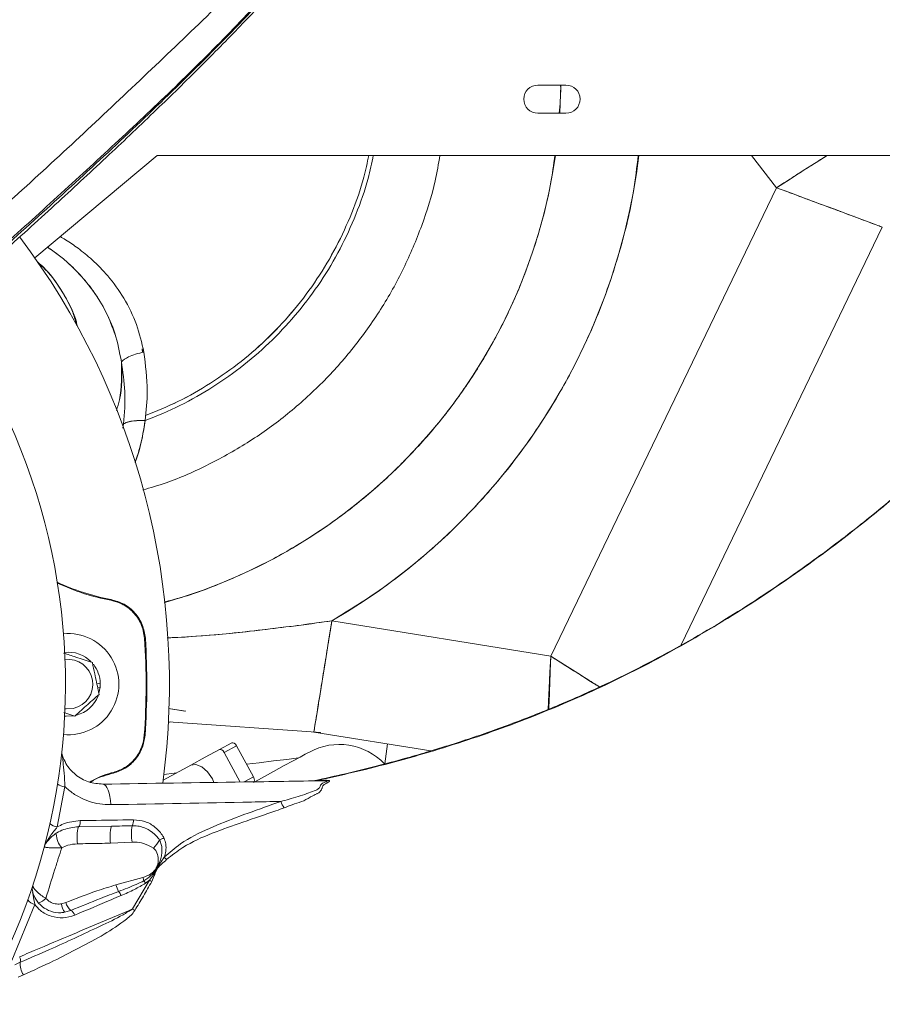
# Model space of a CAD drawing. Header units: millimetres. Extents: x -4829 to 407013, y -34854 to 354532.
# Tile 41 of 75: x 25098 to 25251, y -22259 to -22085. Entities that reach past the tile are written whole.
import ezdxf

# ---------------------------------------------------------------- set-up
doc = ezdxf.new("R2010")
doc.units = ezdxf.units.MM
doc.header["$LTSCALE"] = 15

# ---------------------------------------------------------------- blocks, each defined once
blk = doc.blocks.new('A$Cf38c0126')
at = {"linetype": 'Continuous', "lineweight": 5}
for p, q in [((18735.92, -15801.4), (18740.91, -15801.4)), ((18739.97, -15801.4), (18739.79, -15806.39)), ((18740.91, -15806.39), (18735.92, -15806.39)), ((18668.34, -15813.87), (18646.67, -15832.06)), ((18847.8, -15813.87), (18668.34, -15813.87)), ((18773.81, -15813.87), (18778.25, -15819.6)), ((18778.25, -15819.6), (18738.21, -15902.74)), ((18792.03, -15824.57), (18792.03, -15824.57)), ((18792.22, -15824.64), (18792.22, -15824.64)), ((18797.04, -15826.6), (18761.34, -15900.72)), ((18665.73, -15848.18), (18665.79, -15848.82)), ((18665.73, -15848.18), (18665.8, -15848.82)), ((18662.28, -15862.24), (18662.41, -15861.52)), ((18662.29, -15862.27), (18662.41, -15861.52)), ((18660.19, -15892.67), (18660.16, -15892.8)), ((18738.21, -15902.74), (18699.36, -15896.46)), ((18738.21, -15902.74), (18699.36, -15896.46)), ((18666.14, -15899.56), (18666.28, -15899.55)), ((18658.27, -15907.52), (18657.67, -15907.64)), ((18658.24, -15908.24), (18657.81, -15908.33)), ((18658.04, -15909.27), (18658.24, -15908.24)), ((18670.38, -15912), (18673.3, -15912.47)), ((18670.38, -15912), (18673.44, -15912.49)), ((18737.88, -15911.72), (18737.88, -15911.72)), ((18651.82, -15912.69), (18653.76, -15913.33)), ((18670.38, -15914.34), (18697.38, -15916.24)), ((18666.08, -15916.75), (18666.21, -15916.75)), ((18696.06, -15916.15), (18696.18, -15916.17)), ((18696.18, -15916.16), (18696.18, -15916.17)), ((18696.18, -15916.17), (18716.94, -15919.52)), ((18681.63, -15918.09), (18679.42, -15919.29)), ((18680.26, -15919.8), (18682.45, -15918.62)), ((18682.45, -15918.62), (18685.45, -15924.14)), ((18709.23, -15918.28), (18708.74, -15921.83)), ((18680.26, -15919.8), (18683.1, -15925.04)), ((18674.43, -15922), (18669.44, -15924.7)), ((18660.61, -15923.34), (18660.23, -15923.43)), ((18660.27, -15923.56), (18660.64, -15923.46)), ((18683.81, -15925.03), (18685.45, -15924.14)), ((18651.99, -15925.86), (18650.64, -15933.01)), ((18696.8, -15924.77), (18698.16, -15924.74)), ((18660.25, -15932.88), (18654.4, -15932.97)), ((18663.95, -15935.72), (18660.09, -15935.89)), ((18661.04, -15943.29), (18665.83, -15941.97)), ((18664, -15947.57), (18666.99, -15942.48)), ((18666.99, -15942.48), (18666.31, -15943)), ((18646.65, -15946.79), (18642.57, -15956.71)), ((18651.38, -15946.65), (18652.14, -15946.44)), ((18653.06, -15947.83), (18651.95, -15948.15)), ((18643.08, -15957.49), (18644.06, -15957.02)), ((18644.63, -15959.24), (18643.73, -15959.64))]:
    blk.add_line(p, q, dxfattribs=at)
at = {"linetype": 'Continuous', "lineweight": 5, "flags": 128}
for points in [[(18778.25, -15819.6), (18780.66, -15818.07), (18783.01, -15816.57), (18785.28, -15815.14), (18787.26, -15813.87)], [(18797.04, -15826.6), (18796.84, -15826.53), (18796.27, -15826.31), (18795.34, -15825.97), (18794.05, -15825.49), (18792.45, -15824.89), (18790.55, -15824.18), (18788.41, -15823.38), (18786.05, -15822.51), (18783.54, -15821.57), (18780.92, -15820.6), (18778.25, -15819.6)], [(18699.36, -15896.46), (18698.91, -15899.27), (18698.46, -15902.01), (18698.04, -15904.65), (18697.64, -15907.12), (18697.27, -15909.37), (18696.95, -15911.35), (18696.68, -15913.04), (18696.46, -15914.39), (18696.3, -15915.37), (18696.21, -15915.97), (18696.19, -15916.05)], [(18737.75, -15912.19), (18737.8, -15911.08), (18737.93, -15908.4), (18738.07, -15905.6), (18738.21, -15902.74)], [(18738.21, -15902.74), (18740.63, -15904.26), (18743, -15905.75), (18745.28, -15907.18), (18746.86, -15908.17)], [(18653.48, -15911.98), (18652.23, -15912.05), (18652, -15912.03)], [(18651.94, -15913.34), (18652.21, -15913.37), (18653.54, -15913.3)], [(18681.63, -15918.09), (18681.82, -15918.07), (18682.04, -15918.15), (18682.26, -15918.35), (18682.45, -15918.62)], [(18679.45, -15919.28), (18676.9, -15920.66), (18674.34, -15922.05)], [(18679.45, -15919.28), (18679.63, -15919.25), (18679.85, -15919.34), (18680.08, -15919.53), (18680.26, -15919.8)], [(18693.44, -15920.77), (18693.44, -15920.77), (18691.35, -15921.03), (18689.02, -15921.31), (18686.46, -15921.63), (18684.23, -15921.9)], [(18695.37, -15919.73), (18695.19, -15919.82), (18694.65, -15920.12), (18693.75, -15920.61), (18692.5, -15921.28), (18690.92, -15922.14), (18689.03, -15923.16), (18686.85, -15924.35), (18685.67, -15924.99)], [(18678.44, -15925.12), (18678.19, -15924.5), (18677.31, -15923.24), (18676.27, -15922.33), (18675.23, -15921.91), (18674.34, -15922.05)], [(18660.27, -15923.56), (18660.27, -15923.56), (18660.27, -15923.56), (18660.26, -15923.55), (18660.26, -15923.53), (18660.26, -15923.51), (18660.25, -15923.49), (18660.24, -15923.46), (18660.23, -15923.43)], [(18660.61, -15923.34), (18660.62, -15923.37), (18660.62, -15923.39), (18660.63, -15923.42), (18660.63, -15923.43), (18660.64, -15923.45), (18660.64, -15923.46), (18660.64, -15923.46), (18660.64, -15923.46)], [(18671.79, -15923.43), (18671.39, -15923.48), (18669.57, -15923.7)], [(18685.45, -15924.14), (18685.57, -15924.45), (18685.61, -15924.74), (18685.56, -15924.97), (18685.44, -15925.11)], [(18658.75, -15925.42), (18658.99, -15925.49), (18659.24, -15925.69), (18659.46, -15926.02), (18659.67, -15926.46), (18659.84, -15927.01), (18659.98, -15927.64), (18660.08, -15928.33), (18660.13, -15929.06)], [(18698.95, -15924.92), (18698.95, -15924.92), (18698.83, -15925.03), (18698.46, -15925.23), (18698.46, -15925.23)], [(18654.72, -15931.89), (18654.72, -15932.1), (18654.71, -15932.3), (18654.68, -15932.48), (18654.64, -15932.65), (18654.59, -15932.79), (18654.53, -15932.89), (18654.47, -15932.95), (18654.4, -15932.97)]]:
    blk.add_lwpolyline(points, dxfattribs=at)
at = {"linetype": 'Continuous', "lineweight": 5}
for centre, radius, start, end in [((18735.92, -15803.89), 2.5, 90, 270), ((18740.91, -15803.89), 2.5, 270, 90), ((18643.6, -15800.4), 96.38, 285.7395, 351.9638), ((18643.6, -15800.4), 111.08, 300.134, 353.0327), ((18538.8, -15907.69), 131.74, 352.331, 37.0304), ((18538.8, -15907.69), 113.28, 304.0998, 31.3931), ((18667.56, -15853.42), 39.94, 244.9149, 259.3648), ((18667.56, -15853.42), 40.07, 245.0448, 259.3648), ((18652.58, -15907.69), 8.98, 264.554, 95.446), ((18538.8, -15907.69), 127.6, 355.9303, 3.6534), ((18538.8, -15907.69), 127.73, 355.9303, 3.6534), ((18652.58, -15907.69), 5.69, 44.1865, 96.461), ((18652.58, -15907.69), 4.38, 281.8388, 97.6399), ((18652.58, -15907.69), 5.69, 1.7347, 38.3768), ((18652.58, -15907.69), 5.69, 354.4117, 1.7347), ((18652.58, -15907.69), 5.69, 285.1823, 338.5484), ((18700.66, -15929.46), 11.08, 43.5051, 118.47), ((18653.45, -15919.74), 2, 173.9999, 199.1822), ((18652.1, -15923.53), 2.34, 232.7309, 267.2634), ((18697.86, -15924.22), 0.593, 271.4176, 299.9326), ((18694.86, -15926.88), 4.81, 199.3627, 214.6826), ((18650.85, -15930.88), 2.15, 225.6659, 264.263), ((18661.27, -15934.85), 7.12, 164.7034, 189.2725), ((18667.23, -15934.75), 7.23, 165.0112, 189.0537), ((18671.89, -15934.2), 8.09, 169.9808, 190.8893), ((18662.62, -15931.96), 1.55, 327.5874, 8.1347), ((18654.16, -15934.2), 3.69, 181.0836, 222.5623), ((18650.31, -15936.94), 2, 140.1193, 165.3016), ((18660.52, -15930.29), 9.68, 317.9493, 328.6049), ((18663.18, -15923.54), 13.05, 295.4309, 299.1959), ((18674.41, -15933.69), 6.72, 224.5189, 229.4133), ((18648.2, -15944.04), 2, 161.6184, 195.5849), ((18667.53, -15941.38), 6.77, 196.4028, 207.203), ((18675.4, -15939.35), 9.92, 195.3019, 198.965), ((18663.81, -15944.46), 2.89, 30.2374, 40.4541), ((18671.19, -15935.67), 8, 238.3585, 241.7347), ((18659.94, -15945.94), 2.16, 20.5384, 43.059), ((18647.05, -15944.89), 1.95, 213.0621, 258.0416), ((18646.16, -15943.36), 3.37, 290.1863, 316.501), ((18653.98, -15946.52), 2.6, 182.9625, 218.8701), ((18654.92, -15945.59), 2.91, 196.899, 230.2074), ((18652.51, -15948.95), 1.25, 13.2396, 64.0599), ((18668.3, -15941.03), 7.83, 236.6803, 240.1434), ((18642.98, -15956.64), 1.15, 340.2082, 31.1615), ((18647.78, -15957.26), 3.72, 176.2997, 212.1339)]:
    blk.add_arc(centre, radius, start, end, dxfattribs=at)
blk.add_ellipse((18641.04, -15793.37), major_axis=(-108.6, -61.1), ratio=0.999989, start_param=1.295928, end_param=1.299307, dxfattribs=at)
for points, knots in [([(18631.18, -15831.93), (18635.11, -15828.4), (18642.87, -15821.42), (18654.47, -15810.8), (18665.84, -15800.05), (18677.12, -15789.3), (18688.17, -15778.43), (18698.75, -15766.95), (18707.78, -15755.84), (18715.64, -15745.52), (18722.46, -15736.09), (18729.24, -15726.72), (18735.9, -15717.27), (18741.38, -15708.65), (18745.82, -15701.06), (18749.41, -15694.68), (18752.85, -15688.29), (18756.39, -15681.45), (18760.02, -15674.27), (18763.72, -15666.78), (18766.11, -15661.86), (18767.31, -15659.38)], [0, 0, 0, 0, 0.076234, 0.150741, 0.222975, 0.293104, 0.362389, 0.431516, 0.500891, 0.552288, 0.603718, 0.654913, 0.705806, 0.756614, 0.788403, 0.820047, 0.851443, 0.882618, 0.921255, 0.960405, 1, 1, 1, 1]), ([(18633.42, -15837.82), (18636.01, -15835.51), (18641.8, -15830.33), (18650.61, -15822.33), (18659.63, -15813.97), (18668.04, -15806), (18675.82, -15798.38), (18682.96, -15791.14), (18689.45, -15784.25), (18695.76, -15777.23), (18701.76, -15770.14), (18707.42, -15763), (18712.46, -15756.34), (18717.04, -15750.05), (18721.17, -15744.21), (18724.91, -15738.84), (18728.3, -15733.86), (18731.63, -15728.81), (18735.17, -15723.3), (18739.09, -15716.97), (18742.97, -15710.42), (18746.74, -15703.78), (18750.29, -15697.27), (18753.86, -15690.48), (18757.35, -15683.58), (18760.71, -15676.72), (18763.99, -15669.98), (18766.86, -15664.06), (18768.65, -15660.39), (18769.37, -15658.92)], [0, 0, 0, 0, 0.049137, 0.109996, 0.166734, 0.219312, 0.267836, 0.312616, 0.35397, 0.392117, 0.435759, 0.474742, 0.510489, 0.544041, 0.575361, 0.602944, 0.628503, 0.65309, 0.681022, 0.71283, 0.748628, 0.778187, 0.809867, 0.842378, 0.875223, 0.908451, 0.942271, 0.976786, 1, 1, 1, 1]), ([(18769.06, -15658.96), (18767.79, -15661.59), (18765.28, -15666.82), (18761.41, -15674.77), (18757.69, -15682.27), (18754.12, -15689.28), (18750.77, -15695.71), (18747.29, -15702.16), (18742.97, -15709.85), (18737.68, -15718.64), (18731.48, -15728.46), (18725, -15738.13), (18718.25, -15747.72), (18710.88, -15757.79), (18702.72, -15768.21), (18693.66, -15778.78), (18684.32, -15788.96), (18674.67, -15798.78), (18664.64, -15808.33), (18654.48, -15817.75), (18644.17, -15827.13), (18637.27, -15833.3), (18633.79, -15836.42)], [0, 0, 0, 0, 0.041464, 0.082378, 0.122646, 0.153219, 0.184081, 0.215256, 0.246641, 0.296895, 0.347241, 0.397883, 0.448791, 0.499796, 0.560641, 0.621381, 0.682023, 0.742916, 0.80476, 0.86839, 0.933603, 1, 1, 1, 1]), ([(18633.95, -15836.64), (18637.89, -15833.13), (18645.71, -15826.15), (18657.4, -15815.48), (18668.89, -15804.64), (18680.14, -15793.55), (18690.98, -15782.15), (18701.28, -15770.29), (18710.09, -15759.01), (18717.74, -15748.55), (18724.44, -15739.09), (18730.9, -15729.51), (18737.12, -15719.73), (18742.85, -15710.2), (18748.08, -15700.94), (18752.83, -15692.12), (18756.94, -15684.05), (18760.44, -15676.92), (18763.46, -15670.75), (18766.38, -15664.75), (18768.29, -15660.84), (18769.25, -15658.88)], [0, 0, 0, 0, 0.074836, 0.148533, 0.220647, 0.290941, 0.35989, 0.428217, 0.496578, 0.546847, 0.597038, 0.647091, 0.697217, 0.74769, 0.790246, 0.832819, 0.875156, 0.906453, 0.937648, 0.968846, 1, 1, 1, 1]), ([(18739.96, -15801.4), (18739.96, -15801.54), (18740.02, -15803.2), (18739.85, -15804.86), (18739.7, -15806.39)], [0, 0, 0, 0, 0.084345, 1, 1, 1, 1]), ([(18718.53, -15813.87), (18718.28, -15815.37), (18717.57, -15819.6), (18715.42, -15826.35), (18712.21, -15834.01), (18708.14, -15841.27), (18703.32, -15848.05), (18697.78, -15854.26), (18691.61, -15859.83), (18684.86, -15864.7), (18677.62, -15868.77), (18671.24, -15871.65), (18667.19, -15872.82), (18665.81, -15873.22)], [0, 0, 0, 0, 0.0545556, 0.1538714, 0.2531865, 0.3525022, 0.4518176, 0.5511333, 0.6504488, 0.7497641, 0.8490797, 0.9483953, 1, 1, 1, 1]), ([(18718.53, -15813.87), (18718.28, -15815.37), (18717.57, -15819.6), (18715.42, -15826.35), (18712.21, -15834.01), (18708.14, -15841.27), (18703.32, -15848.05), (18697.78, -15854.26), (18691.61, -15859.83), (18684.86, -15864.7), (18677.62, -15868.77), (18671.24, -15871.65), (18667.19, -15872.82), (18665.81, -15873.22)], [0, 0, 0, 0, 0.0545556, 0.1538714, 0.2531865, 0.3525022, 0.4518176, 0.5511333, 0.6504488, 0.7497641, 0.8490797, 0.9483953, 1, 1, 1, 1]), ([(18666.24, -15860.93), (18668.32, -15860.08), (18672.48, -15858.38), (18678.33, -15855.02), (18683.83, -15851.13), (18688.89, -15846.66), (18693.45, -15841.7), (18697.48, -15836.29), (18700.92, -15830.5), (18703.72, -15824.37), (18705.69, -15818.8), (18706.43, -15815.24), (18706.72, -15813.87)], [0, 0, 0, 0, 0.103922, 0.207845, 0.311767, 0.41569, 0.519612, 0.623534, 0.727457, 0.831379, 0.935302, 1, 1, 1, 1]), ([(18666.3, -15860.04), (18668.24, -15859.25), (18672.23, -15857.62), (18677.91, -15854.36), (18683.34, -15850.51), (18688.34, -15846.1), (18692.85, -15841.2), (18696.82, -15835.86), (18700.23, -15830.13), (18702.99, -15824.08), (18704.92, -15818.63), (18705.64, -15815.17), (18705.91, -15813.87)], [0, 0, 0, 0, 0.099043, 0.203838, 0.308634, 0.41343, 0.518226, 0.623022, 0.727818, 0.832613, 0.937409, 1, 1, 1, 1]), ([(18666.3, -15860.04), (18668.24, -15859.25), (18672.22, -15857.62), (18677.9, -15854.36), (18683.33, -15850.51), (18688.33, -15846.11), (18692.84, -15841.21), (18696.82, -15835.86), (18700.23, -15830.13), (18702.99, -15824.08), (18704.92, -15818.63), (18705.64, -15815.17), (18705.91, -15813.87)], [0, 0, 0, 0, 0.098768, 0.203602, 0.308635, 0.413191, 0.518102, 0.623022, 0.727754, 0.8327, 0.93741, 1, 1, 1, 1]), ([(18738.94, -15813.87), (18738.71, -15815.55), (18738.1, -15820.08), (18736.26, -15827.3), (18733.52, -15835.46), (18730.03, -15843.33), (18725.86, -15850.87), (18721.03, -15858), (18715.59, -15864.67), (18709.57, -15870.84), (18703.03, -15876.44), (18696.01, -15881.43), (18688.58, -15885.79), (18680.78, -15889.42), (18674.43, -15891.87), (18670.63, -15892.85), (18669.61, -15893.11)], [0, 0, 0, 0, 0.045696, 0.1228595, 0.2000229, 0.2771869, 0.3543504, 0.4315141, 0.5086778, 0.5858415, 0.6630052, 0.7401689, 0.8173326, 0.8944962, 0.9716599, 1, 1, 1, 1]), ([(18699.36, -15896.46), (18702.39, -15894.59), (18708.45, -15890.84), (18716.8, -15884.15), (18724.51, -15876.75), (18731.47, -15868.63), (18737.61, -15859.87), (18742.89, -15850.57), (18747.25, -15840.81), (18750.62, -15830.67), (18752.82, -15821.65), (18753.48, -15815.99), (18753.73, -15813.87)], [0, 0, 0, 0, 0.1041464, 0.2083486, 0.3124963, 0.4166394, 0.5208451, 0.6249925, 0.7291356, 0.8333413, 0.9374887, 1, 1, 1, 1]), ([(18778.25, -15819.6), (18778.96, -15819.15), (18780.33, -15818.28), (18782.84, -15816.68), (18785.21, -15815.16), (18786.74, -15814.2), (18787.25, -15813.87)], [0, 0, 0, 0, 0.222623, 0.431326, 0.806462, 1, 1, 1, 1]), ([(18847.27, -15814.64), (18846.14, -15816.85), (18843.75, -15821.49), (18839.85, -15828.14), (18835.75, -15834.41), (18831.8, -15839.91), (18828.37, -15844.34), (18825.57, -15847.79), (18823.42, -15850.33), (18821.62, -15852.4), (18819.92, -15854.31), (18817.68, -15856.76), (18814.57, -15860.06), (18810.62, -15864.04), (18806.35, -15868.12), (18802, -15872.04), (18797.63, -15875.79), (18793.22, -15879.37), (18788.78, -15882.81), (18781.88, -15887.91), (18772.28, -15894.43), (18759.58, -15901.95), (18748.15, -15907.71), (18738.18, -15912.06), (18730.14, -15915.19), (18723.79, -15917.38), (18719.18, -15918.85), (18715.9, -15919.85), (18711.97, -15920.98), (18707.19, -15922.26), (18701.88, -15923.57), (18698.15, -15924.39), (18696.32, -15924.79)], [0, 0, 0, 0, 0.037971, 0.079748, 0.11802, 0.152767, 0.183646, 0.204147, 0.221229, 0.234926, 0.246529, 0.260777, 0.286258, 0.316966, 0.34799, 0.378538, 0.408644, 0.438343, 0.467714, 0.496792, 0.572887, 0.649181, 0.72708, 0.772255, 0.818426, 0.861352, 0.876938, 0.893629, 0.914811, 0.940535, 0.970776, 1, 1, 1, 1]), ([(18847.87, -15814.55), (18845.8, -15818.37), (18841.67, -15825.98), (18834.51, -15836.75), (18826.7, -15846.85), (18818.44, -15856.27), (18808.96, -15865.96), (18798.1, -15875.68), (18785.72, -15885.3), (18772.97, -15894.07), (18759.88, -15901.88), (18746.54, -15908.65), (18732.98, -15914.36), (18719.26, -15919.08), (18707.17, -15922.44), (18699.65, -15924.13), (18696.8, -15924.77)], [0, 0, 0, 0, 0.066245, 0.132156, 0.197542, 0.261997, 0.325183, 0.408525, 0.490546, 0.571348, 0.650723, 0.728523, 0.804837, 0.880045, 0.954489, 1, 1, 1, 1]), ([(18797.04, -15826.6), (18796.97, -15826.57), (18796.83, -15826.52), (18795.72, -15826.11), (18793.98, -15825.46), (18791.92, -15824.69), (18789.79, -15823.9), (18787.75, -15823.14), (18785.52, -15822.31), (18783.23, -15821.46), (18780.82, -15820.56), (18779.16, -15819.94), (18778.25, -15819.6)], [0, 0, 0, 0, 0.124149, 0.249897, 0.372021, 0.49977, 0.577676, 0.661048, 0.749889, 0.830245, 0.907369, 1, 1, 1, 1]), ([(18651.17, -15828.28), (18651.49, -15828.47), (18652.58, -15829.09), (18654.5, -15830.43), (18657.06, -15832.52), (18659.88, -15835.42), (18662.62, -15839.24), (18664.87, -15843.79), (18665.63, -15847.12), (18666.01, -15848.77)], [0, 0, 0, 0, 0.041427, 0.141404, 0.263238, 0.415464, 0.600643, 0.802193, 1, 1, 1, 1]), ([(18660.91, -15845.72), (18660.41, -15844.35), (18659.41, -15841.6), (18657.2, -15838.06), (18654.88, -15835.19), (18652.54, -15832.89), (18650.59, -15831.28), (18649.32, -15830.43), (18648.92, -15830.17)], [0, 0, 0, 0, 0.220658, 0.440684, 0.623892, 0.7723, 0.929706, 1, 1, 1, 1]), ([(18662.01, -15850.47), (18661.69, -15848.77), (18661.09, -15845.57), (18659.22, -15841.33), (18657.09, -15837.89), (18654.94, -15835.28), (18652.94, -15833.26), (18651.07, -15831.68), (18649.73, -15830.67), (18649.01, -15830.21), (18648.93, -15830.16)], [0, 0, 0, 0, 0.20971, 0.395328, 0.557331, 0.696517, 0.800363, 0.897828, 0.989146, 1, 1, 1, 1]), ([(18647.18, -15832.81), (18647.54, -15833.13), (18649.13, -15834.5), (18651.28, -15837.55), (18653.27, -15841.03), (18653.92, -15843.33), (18654.13, -15844.08)], [0, 0, 0, 0, 0.1078089, 0.4670691, 0.826238, 1, 1, 1, 1]), ([(18647.29, -15832.96), (18647.89, -15833.5), (18649.73, -15835.19), (18651.99, -15838.75), (18653.73, -15842.02), (18654.16, -15843.95), (18654.23, -15844.23)], [0, 0, 0, 0, 0.180607, 0.558322, 0.935956, 1, 1, 1, 1]), ([(18666.01, -15848.77), (18665.51, -15848.88), (18664.51, -15849.11), (18662.95, -15849.7), (18662.37, -15850.18), (18662.01, -15850.47)], [0, 0, 0, 0, 0.28074, 0.561486, 1, 1, 1, 1]), ([(18666.01, -15848.77), (18665.51, -15848.88), (18664.51, -15849.11), (18662.95, -15849.7), (18662.37, -15850.18), (18662.01, -15850.47)], [0, 0, 0, 0, 0.28074, 0.561486, 1, 1, 1, 1]), ([(18666.01, -15848.77), (18666.3, -15851.08), (18666.82, -15855.15), (18666.42, -15859.18), (18666.24, -15860.93)], [0, 0, 0, 0, 0.567221, 1, 1, 1, 1]), ([(18661.16, -15859.14), (18661.34, -15858.51), (18662.14, -15855.7), (18662.07, -15852.75), (18662.01, -15850.47)], [0, 0, 0, 0, 0.225598, 1, 1, 1, 1]), ([(18661.66, -15857.23), (18661.66, -15857.23), (18662.22, -15855.05), (18662.11, -15852.76), (18662.01, -15850.47)], [0, 0, 0, 0, 0.000172, 1, 1, 1, 1]), ([(18662.41, -15861.52), (18662.56, -15859.6), (18662.83, -15855.93), (18662.27, -15852.24), (18662.01, -15850.47)], [0, 0, 0, 0, 0.521571, 1, 1, 1, 1]), ([(18662.41, -15861.52), (18662.61, -15861.41), (18663.01, -15861.19), (18663.93, -15860.99), (18665.02, -15860.88), (18665.83, -15860.91), (18666.24, -15860.93)], [0, 0, 0, 0, 0.249991, 0.5, 0.75, 1, 1, 1, 1]), ([(18662.41, -15861.52), (18662.64, -15861.4), (18663.09, -15861.16), (18664.36, -15860.9), (18665.53, -15860.92), (18666.24, -15860.93)], [0, 0, 0, 0, 0.280603, 0.561209, 1, 1, 1, 1]), ([(18664.45, -15868.31), (18664.77, -15867.38), (18665.58, -15864.99), (18665.99, -15862.46), (18666.24, -15860.93)], [0, 0, 0, 0, 0.392112, 1, 1, 1, 1]), ([(18664.47, -15868.34), (18664.62, -15867.9), (18665.47, -15865.52), (18665.9, -15862.99), (18666.24, -15860.93)], [0, 0, 0, 0, 0.186736, 1, 1, 1, 1]), ([(18660.16, -15892.8), (18660.82, -15892.98), (18662.27, -15893.38), (18664.16, -15894.81), (18665.69, -15896.94), (18665.99, -15898.66), (18666.14, -15899.56)], [0, 0, 0, 0, 0.208414, 0.464362, 0.720081, 1, 1, 1, 1]), ([(18660.19, -15892.67), (18660.98, -15892.9), (18662.57, -15893.36), (18664.5, -15894.98), (18665.88, -15897.09), (18666.14, -15898.73), (18666.28, -15899.55)], [0, 0, 0, 0, 0.249814, 0.499734, 0.749833, 1, 1, 1, 1]), ([(18670.16, -15899.47), (18672.46, -15899.35), (18678.56, -15899), (18688.29, -15897.94), (18695.72, -15896.95), (18699.36, -15896.46)], [0, 0, 0, 0, 0.235551, 0.625812, 1, 1, 1, 1]), ([(18670.16, -15899.49), (18671.84, -15899.4), (18676.71, -15899.14), (18684.03, -15898.4), (18692.08, -15897.45), (18696.95, -15896.79), (18699.36, -15896.46)], [0, 0, 0, 0, 0.17244, 0.499163, 0.751818, 1, 1, 1, 1]), ([(18699.36, -15896.46), (18699.13, -15897.91), (18698.66, -15900.8), (18697.99, -15904.92), (18697.39, -15908.64), (18696.88, -15911.83), (18696.49, -15914.24), (18696.26, -15915.67), (18696.23, -15915.86), (18696.21, -15915.92)], [0, 0, 0, 0, 0.150449, 0.300898, 0.451346, 0.601795, 0.759377, 0.91696, 1, 1, 1, 1]), ([(18656.87, -15903.85), (18655.9, -15903.52), (18654.19, -15902.97), (18652.49, -15902.41), (18651.77, -15902.17)], [0, 0, 0, 0, 0.573982, 1, 1, 1, 1]), ([(18737.75, -15912.16), (18737.78, -15911.58), (18737.84, -15910.26), (18737.95, -15908.05), (18738.07, -15905.49), (18738.16, -15903.71), (18738.21, -15902.74)], [0, 0, 0, 0, 0.200425, 0.457339, 0.703823, 1, 1, 1, 1]), ([(18737.87, -15912.12), (18737.9, -15911.31), (18737.96, -15909.48), (18738.08, -15906.28), (18738.17, -15903.92), (18738.21, -15902.74)], [0, 0, 0, 0, 0.283247, 0.641598, 1, 1, 1, 1]), ([(18738.21, -15902.74), (18739.11, -15903.31), (18740.76, -15904.34), (18742.93, -15905.7), (18744.62, -15906.77), (18745.88, -15907.56), (18746.58, -15907.99), (18746.86, -15908.17)], [0, 0, 0, 0, 0.298588, 0.543296, 0.734079, 0.892671, 1, 1, 1, 1]), ([(18658.06, -15909.49), (18658, -15909.24), (18657.76, -15908.06), (18657.35, -15906.12), (18657.01, -15904.51), (18656.87, -15903.85)], [0, 0, 0, 0, 0.135674, 0.63913, 1, 1, 1, 1]), ([(18653.76, -15913.33), (18654.53, -15912.64), (18655.96, -15911.36), (18657.39, -15910.08), (18658.06, -15909.49)], [0, 0, 0, 0, 0.534719, 1, 1, 1, 1]), ([(18666.08, -15916.75), (18665.98, -15917.41), (18665.75, -15918.9), (18664.54, -15920.95), (18662.74, -15922.57), (18661.28, -15923.09), (18660.61, -15923.34)], [0, 0, 0, 0, 0.221266, 0.493492, 0.764968, 1, 1, 1, 1]), ([(18666.21, -15916.75), (18666.09, -15917.51), (18665.85, -15919.04), (18664.59, -15921.08), (18662.82, -15922.68), (18661.36, -15923.21), (18660.64, -15923.46)], [0, 0, 0, 0, 0.243863, 0.500001, 0.756138, 1, 1, 1, 1]), ([(18651.56, -15920.39), (18651.56, -15920.4), (18651.56, -15920.4), (18651.57, -15920.53), (18651.6, -15920.85), (18651.69, -15921.77), (18651.88, -15923.48), (18651.95, -15925.06), (18651.99, -15925.86)], [0, 0, 0, 0, 0.029221, 0.096232, 0.132935, 0.27958, 0.632887, 1, 1, 1, 1]), ([(18651.56, -15920.39), (18651.75, -15920.86), (18652.29, -15922.14), (18653.84, -15923.87), (18656.17, -15925.21), (18657.88, -15925.35), (18658.75, -15925.42)], [0, 0, 0, 0, 0.150477, 0.41899, 0.706673, 1, 1, 1, 1]), ([(18660.23, -15923.43), (18659.59, -15923.62), (18658.26, -15924.02), (18657.05, -15924.7), (18656.42, -15925.05)], [0, 0, 0, 0, 0.481711, 1, 1, 1, 1]), ([(18660.27, -15923.56), (18658.96, -15923.91), (18657.65, -15924.26), (18656.6, -15925.07), (18656.59, -15925.07)], [0, 0, 0, 0, 0.991714, 1, 1, 1, 1]), ([(18660.13, -15929.06), (18659.48, -15929.04), (18658.15, -15929), (18656.21, -15928.5), (18654.34, -15927.68), (18652.95, -15926.75), (18652.22, -15926.07), (18651.99, -15925.86)], [0, 0, 0, 0, 0.2220191, 0.4502961, 0.6721351, 0.90101, 1, 1, 1, 1]), ([(18658.75, -15925.42), (18667.08, -15925.29), (18680.1, -15925.09), (18693.17, -15924.89), (18697.88, -15924.81)], [0, 0, 0, 0, 0.640134, 1, 1, 1, 1]), ([(18690.32, -15928.48), (18690.8, -15928.36), (18692.38, -15927.96), (18694.38, -15927.32), (18696.04, -15926.69), (18696.8, -15926.38), (18697.26, -15926.04), (18697.29, -15925.49), (18697.82, -15925.2), (18698.28, -15925.03), (18698.5, -15924.94), (18698.53, -15924.89), (18698.52, -15924.87), (18698.47, -15924.85), (18698.35, -15924.82), (18698.15, -15924.81), (18697.96, -15924.81), (18697.88, -15924.81)], [0, 0, 0, 0, 0.1290496, 0.4204919, 0.5498072, 0.6133853, 0.6531127, 0.7213381, 0.8110814, 0.8772296, 0.9062054, 0.9212978, 0.9281072, 0.9438026, 0.9493044, 0.9785928, 1, 1, 1, 1]), ([(18696.15, -15924.84), (18696.15, -15924.84), (18696.28, -15924.84), (18696.34, -15924.84), (18696.48, -15924.84), (18696.51, -15924.84)], [0, 0, 0, 0, 0.00006, 0.795916, 1, 1, 1, 1]), ([(18696.34, -15924.8), (18696.34, -15924.8), (18696.33, -15924.8), (18696.32, -15924.8), (18696.36, -15924.8), (18696.41, -15924.8), (18696.55, -15924.79), (18696.68, -15924.77), (18696.8, -15924.77), (18696.8, -15924.77)], [0, 0, 0, 0, 0.0086496, 0.1763979, 0.2716071, 0.4581641, 0.5441624, 0.9999258, 1, 1, 1, 1]), ([(18697.74, -15925.78), (18697.74, -15925.78), (18697.72, -15925.85), (18697.72, -15925.95), (18697.65, -15926.1), (18697.65, -15926.1)], [0, 0, 0, 0, 0.00026, 0.999935, 1, 1, 1, 1]), ([(18698.01, -15925.48), (18698.01, -15925.48), (18697.92, -15925.57), (18697.82, -15925.63), (18697.77, -15925.71), (18697.74, -15925.78), (18697.74, -15925.78)], [0, 0, 0, 0, 0.000068, 0.631867, 0.999946, 1, 1, 1, 1]), ([(18698.46, -15925.23), (18698.46, -15925.23), (18698.43, -15925.26), (18698.29, -15925.28), (18698.18, -15925.36), (18698.01, -15925.48), (18698.01, -15925.48)], [0, 0, 0, 0, 0.000058, 0.166976, 0.999926, 1, 1, 1, 1]), ([(18698.16, -15924.74), (18698.25, -15924.74), (18698.48, -15924.73), (18698.77, -15924.76), (18698.95, -15924.83), (18698.95, -15924.88), (18698.95, -15924.92), (18698.95, -15924.92)], [0, 0, 0, 0, 0.199722, 0.502557, 0.747086, 0.999926, 1, 1, 1, 1]), ([(18695.73, -15927.61), (18695.73, -15927.61), (18695.63, -15927.61), (18694.67, -15928.39), (18692.94, -15928.82), (18691.38, -15929.43), (18690.9, -15929.62)], [0, 0, 0, 0, 0.000011, 0.050442, 0.709059, 1, 1, 1, 1]), ([(18696.67, -15927.15), (18696.67, -15927.15), (18696.34, -15927.37), (18696.05, -15927.39), (18695.73, -15927.61), (18695.73, -15927.61)], [0, 0, 0, 0, 0.000046, 0.999954, 1, 1, 1, 1]), ([(18697.24, -15926.78), (18697.24, -15926.78), (18697.09, -15926.92), (18696.92, -15927.02), (18696.72, -15927.12), (18696.67, -15927.15), (18696.67, -15927.15)], [0, 0, 0, 0, 0.00005, 0.757859, 0.999936, 1, 1, 1, 1]), ([(18697.65, -15926.1), (18697.65, -15926.1), (18697.62, -15926.15), (18697.61, -15926.3), (18697.47, -15926.52), (18697.26, -15926.75), (18697.24, -15926.78), (18697.24, -15926.78)], [0, 0, 0, 0, 0.00003, 0.146948, 0.745816, 0.999887, 1, 1, 1, 1]), ([(18690.32, -15928.48), (18688.59, -15928.52), (18678.51, -15928.73), (18668.46, -15928.91), (18660.13, -15929.06)], [0, 0, 0, 0, 0.171701, 1, 1, 1, 1]), ([(18669.62, -15938.4), (18670.56, -15937.57), (18672.96, -15935.44), (18677.63, -15933.19), (18683.14, -15931.02), (18687.41, -15929.53), (18689.84, -15928.65), (18690.32, -15928.48)], [0, 0, 0, 0, 0.160578, 0.412393, 0.665012, 0.933006, 1, 1, 1, 1]), ([(18690.9, -15929.62), (18690.42, -15929.8), (18688, -15930.67), (18683.71, -15932.09), (18678.14, -15934.08), (18673.46, -15936.09), (18670.99, -15938.05), (18670.04, -15938.8)], [0, 0, 0, 0, 0.0681339, 0.3393033, 0.5916484, 0.843302, 1, 1, 1, 1]), ([(18650.64, -15933.01), (18650.23, -15933.52), (18649.69, -15934.19), (18649.14, -15935), (18648.94, -15935.34), (18648.83, -15935.52), (18648.77, -15935.62), (18648.75, -15935.66), (18648.74, -15935.68), (18648.74, -15935.69), (18648.75, -15935.68), (18648.77, -15935.67), (18648.77, -15935.66)], [0, 0, 0, 0, 0.571311, 0.744987, 0.833243, 0.906833, 0.930193, 0.944197, 0.955457, 0.966775, 0.98141, 1, 1, 1, 1]), ([(18654.4, -15932.97), (18653.51, -15933.08), (18651.73, -15933.3), (18649.86, -15934.47), (18649.01, -15935.4), (18648.77, -15935.66)], [0, 0, 0, 0, 0.419023, 0.837602, 1, 1, 1, 1]), ([(18650.64, -15933.01), (18651, -15932.82), (18652.27, -15932.16), (18653.7, -15932), (18654.72, -15931.89)], [0, 0, 0, 0, 0.290297, 1, 1, 1, 1]), ([(18654.72, -15931.89), (18655.34, -15931.88), (18658.49, -15931.83), (18661.64, -15931.78), (18664.15, -15931.74)], [0, 0, 0, 0, 0.199406, 1, 1, 1, 1]), ([(18660.25, -15932.88), (18660.89, -15932.87), (18662.12, -15932.85), (18663.34, -15932.81), (18663.93, -15932.79)], [0, 0, 0, 0, 0.522718, 1, 1, 1, 1]), ([(18663.93, -15932.79), (18664.17, -15932.79), (18665.14, -15932.81), (18666.69, -15933.31), (18668.04, -15934.33), (18668.6, -15935.08), (18668.78, -15935.33)], [0, 0, 0, 0, 0.131449, 0.520594, 0.840407, 1, 1, 1, 1]), ([(18664.15, -15931.74), (18664.85, -15931.8), (18666.23, -15931.91), (18668.08, -15932.98), (18669.11, -15934.14), (18669.49, -15934.84), (18669.54, -15934.93)], [0, 0, 0, 0, 0.3219122, 0.6442251, 0.9515041, 1, 1, 1, 1]), ([(18651.44, -15936.7), (18651.06, -15936.71), (18650.49, -15936.73), (18649.67, -15936.72), (18649.09, -15936.7), (18648.62, -15936.65), (18648.38, -15936.58), (18648.38, -15936.48), (18648.37, -15936.43)], [0, 0, 0, 0, 0.229243, 0.339447, 0.572131, 0.700265, 0.877293, 1, 1, 1, 1]), ([(18654.24, -15936), (18653.65, -15936.05), (18652.66, -15936.14), (18651.79, -15936.54), (18651.44, -15936.7)], [0, 0, 0, 0, 0.596283, 1, 1, 1, 1]), ([(18660.09, -15935.89), (18658.77, -15935.92), (18656.82, -15935.95), (18654.87, -15935.99), (18654.24, -15936)], [0, 0, 0, 0, 0.67737, 1, 1, 1, 1]), ([(18667.71, -15936.77), (18667.14, -15936.46), (18666.14, -15935.9), (18664.79, -15935.7), (18664.12, -15935.72), (18663.95, -15935.72)], [0, 0, 0, 0, 0.486026, 0.871141, 1, 1, 1, 1]), ([(18668.78, -15935.33), (18668.9, -15935.59), (18669.2, -15936.28), (18669.25, -15937.35), (18669.1, -15938.4), (18668.86, -15939.13), (18668.64, -15939.62), (18668.51, -15939.89), (18668.29, -15940.3), (18667.92, -15940.89), (18667.2, -15941.81), (18666.48, -15942.28), (18666.01, -15942.58)], [0, 0, 0, 0, 0.100528, 0.255739, 0.365532, 0.475205, 0.529913, 0.557256, 0.584597, 0.694096, 0.803707, 1, 1, 1, 1]), ([(18669.54, -15934.93), (18669.56, -15934.97), (18669.73, -15935.31), (18669.95, -15936.11), (18669.95, -15937.28), (18669.73, -15938.05), (18669.62, -15938.4)], [0, 0, 0, 0, 0.033817, 0.319294, 0.684937, 1, 1, 1, 1]), ([(18651.44, -15936.7), (18651.23, -15937.33), (18650.82, -15938.61), (18649.86, -15941.64), (18649.13, -15944.01), (18648.61, -15945.68)], [0, 0, 0, 0, 0.223786, 0.451242, 1, 1, 1, 1]), ([(18665.83, -15941.97), (18666.3, -15941.81), (18666.96, -15941.58), (18667.6, -15941.06), (18667.88, -15940.75), (18668.21, -15940.32), (18668.54, -15939.57), (18668.61, -15938.45), (18668.32, -15937.5), (18667.95, -15936.97), (18667.75, -15936.81), (18667.71, -15936.77)], [0, 0, 0, 0, 0.2160076, 0.2982395, 0.3579621, 0.3997363, 0.5380195, 0.7142142, 0.8892665, 0.9727775, 1, 1, 1, 1]), ([(18666.99, -15942.48), (18667.23, -15942.16), (18667.69, -15941.55), (18668.43, -15940.11), (18669.13, -15939.1), (18669.62, -15938.4)], [0, 0, 0, 0, 0.247749, 0.473318, 1, 1, 1, 1]), ([(18670.04, -15938.8), (18669.75, -15939.06), (18669.44, -15939.35), (18668.91, -15939.82), (18668.61, -15940.1), (18668.19, -15940.7), (18667.9, -15941.56), (18667.58, -15942.3), (18667.4, -15942.72)], [0, 0, 0, 0, 0.248027, 0.260723, 0.444409, 0.498463, 0.716725, 1, 1, 1, 1]), ([(18646.3, -15943.41), (18646.3, -15943.42), (18646.29, -15943.46), (18646.32, -15943.59), (18646.47, -15943.86), (18646.82, -15944.32), (18647.46, -15944.93), (18648.15, -15945.41), (18648.53, -15945.63), (18648.61, -15945.68)], [0, 0, 0, 0, 0.03109, 0.153494, 0.289743, 0.458635, 0.717368, 0.942477, 1, 1, 1, 1]), ([(18652.14, -15946.44), (18653.96, -15945.72), (18656.89, -15944.56), (18659.91, -15943.64), (18661.04, -15943.29)], [0, 0, 0, 0, 0.6235467, 1, 1, 1, 1]), ([(18666.01, -15942.58), (18665.57, -15942.79), (18664.09, -15943.48), (18662.57, -15944.06), (18661.52, -15944.47)], [0, 0, 0, 0, 0.303659, 1, 1, 1, 1]), ([(18666.31, -15943), (18665.66, -15943.38), (18664.25, -15944.19), (18662.76, -15944.84), (18661.96, -15945.19)], [0, 0, 0, 0, 0.465753, 1, 1, 1, 1]), ([(18667.4, -15942.72), (18666.91, -15943.58), (18665.94, -15945.29), (18664.91, -15946.98), (18664.4, -15947.82)], [0, 0, 0, 0, 0.499768, 1, 1, 1, 1]), ([(18646.27, -15944.58), (18646.27, -15944.58), (18646.27, -15944.58), (18646.28, -15944.63), (18646.3, -15944.79), (18646.41, -15945.51), (18646.55, -15946.23), (18646.65, -15946.79)], [0, 0, 0, 0, 0.020867, 0.04808, 0.100199, 0.290937, 1, 1, 1, 1]), ([(18646.27, -15944.58), (18646.43, -15945.01), (18646.8, -15946), (18647.94, -15947.24), (18649.51, -15948.09), (18650.93, -15948.29), (18651.73, -15948.18), (18651.95, -15948.15)], [0, 0, 0, 0, 0.180264, 0.410115, 0.654519, 0.905723, 1, 1, 1, 1]), ([(18661.52, -15944.47), (18660.45, -15944.87), (18657.61, -15945.95), (18654.81, -15947.1), (18653.06, -15947.83)], [0, 0, 0, 0, 0.37525, 1, 1, 1, 1]), ([(18661.96, -15945.19), (18661.38, -15945.43), (18658.64, -15946.59), (18655.9, -15947.75), (18653.73, -15948.66)], [0, 0, 0, 0, 0.2107385, 1, 1, 1, 1]), ([(18653.73, -15948.66), (18653.05, -15948.87), (18651.68, -15949.29), (18649.52, -15948.96), (18647.78, -15948.06), (18646.97, -15947.16), (18646.65, -15946.79)], [0, 0, 0, 0, 0.2755, 0.55105, 0.820996, 1, 1, 1, 1]), ([(18648.61, -15945.68), (18648.84, -15945.9), (18649.32, -15946.35), (18650.26, -15946.69), (18650.97, -15946.72), (18651.33, -15946.66), (18651.38, -15946.65)], [0, 0, 0, 0, 0.317244, 0.634154, 0.950008, 1, 1, 1, 1]), ([(18643.97, -15956.04), (18644.54, -15955.8), (18647.44, -15954.57), (18654.11, -15951.75), (18660.21, -15949.17), (18664, -15947.57)], [0, 0, 0, 0, 0.086613, 0.433065, 1, 1, 1, 1]), ([(18644.06, -15957.02), (18645.81, -15956.28), (18650.57, -15954.24), (18656.64, -15951.37), (18661.59, -15949.06), (18663.44, -15947.92), (18664, -15947.57)], [0, 0, 0, 0, 0.257556, 0.703585, 0.910373, 1, 1, 1, 1]), ([(18664.4, -15947.82), (18664.19, -15948.11), (18663.76, -15948.69), (18661.94, -15950.15), (18658.92, -15952.16), (18654.5, -15954.48), (18649.74, -15956.96), (18646.41, -15958.44), (18644.63, -15959.24)], [0, 0, 0, 0, 0.047272, 0.095032, 0.303076, 0.52367, 0.744388, 1, 1, 1, 1])]:
    blk.add_open_spline(points, degree=3, knots=knots, dxfattribs=at)

msp = doc.modelspace()

# ---------------------------------------------------------------- block references
at = {"ltscale": 2}
msp.add_blockref('A$Cf38c0126', (6454.26, -6294.9), dxfattribs=at)

doc.saveas('drawing.dxf')
